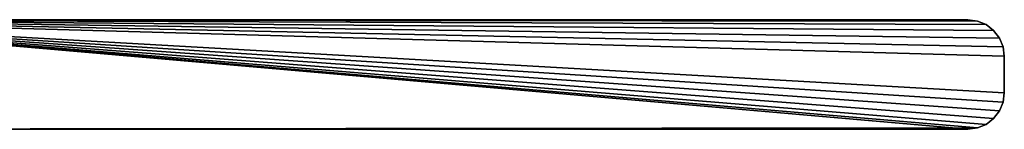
# Model space of a CAD drawing. Extents: x -49 to 1229, y -1056 to 1083.
# Tile 79 of 146: x 871 to 1141, y -1 to 29. Entities that reach past the tile are written whole.
import ezdxf

# ---------------------------------------------------------------- set-up
doc = ezdxf.new("R2010")
doc.units = 0
doc.header["$LTSCALE"] = 25.4
doc.layers.get('0').update_dxf_attribs({"color": 13, "linetype": 'CONTINUOUS'})
doc.layers.add('STEEL', color=32, linetype='CONTINUOUS')
doc.layers.add('WOOD', color=32, linetype='CONTINUOUS')

# ---------------------------------------------------------------- blocks, each defined once
blk = doc.blocks.new('LVI293_01_02_03')
at = {"color": 0}
for p, q in [((-80.73585210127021, 0, -38.53930383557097), (-80.39511036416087, 0, -35.95111338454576)), ((-80.3951103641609, 0, -51.12749428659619), (-80.73585210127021, 0, -48.53930383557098)), ((-80.73585210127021, -4, -38.53930383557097), (-80.39511036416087, 0, -35.95111338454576)), ((-80.73585210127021, 0, -38.53930383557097), (-80.39511036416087, 0, -35.95111338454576)), ((-80.73585210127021, -4, -38.53930383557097), (-80.39511036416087, 0, -35.95111338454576)), ((-80.3951103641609, -4, -51.12749428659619), (-80.73585210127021, 0, -48.53930383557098)), ((-80.3951103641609, 0, -51.12749428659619), (-80.73585210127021, 0, -48.53930383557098)), ((-80.3951103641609, -4, -51.12749428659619), (-80.73585210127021, 0, -48.53930383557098)), ((-80.39511036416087, 0, -35.95111338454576), (-79.39610613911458, 0, -33.53930383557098)), ((-79.39610613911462, 0, -53.53930383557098), (-80.3951103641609, 0, -51.12749428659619)), ((-80.39511036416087, -4, -35.95111338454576), (-80.39511036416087, 0, -35.95111338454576)), ((-80.39511036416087, -4, -35.95111338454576), (-80.39511036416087, 0, -35.95111338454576)), ((-80.39511036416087, -4, -35.95111338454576), (-79.39610613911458, 0, -33.53930383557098)), ((-80.39511036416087, 0, -35.95111338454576), (-79.39610613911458, 0, -33.53930383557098)), ((-80.39511036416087, -4, -35.95111338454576), (-79.39610613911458, 0, -33.53930383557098)), ((-79.39610613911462, -4, -53.53930383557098), (-80.3951103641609, 0, -51.12749428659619)), ((-79.39610613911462, 0, -53.53930383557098), (-80.3951103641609, 0, -51.12749428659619)), ((-79.39610613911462, -4, -53.53930383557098), (-80.3951103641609, 0, -51.12749428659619)), ((-80.3951103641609, -4, -51.12749428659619), (-80.3951103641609, 0, -51.12749428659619)), ((-80.3951103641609, -4, -51.12749428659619), (-80.3951103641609, 0, -51.12749428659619)), ((-79.39610613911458, 0, -33.53930383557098), (-77.80691991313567, 0, -31.46823602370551)), ((-77.80691991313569, 0, -55.61037164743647), (-79.39610613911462, 0, -53.53930383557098)), ((-79.39610613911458, -4, -33.53930383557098), (-79.39610613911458, 0, -33.53930383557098)), ((-79.39610613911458, -4, -33.53930383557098), (-79.39610613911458, 0, -33.53930383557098)), ((-79.39610613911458, -4, -33.53930383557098), (-77.80691991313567, 0, -31.46823602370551)), ((-79.39610613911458, 0, -33.53930383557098), (-77.80691991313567, 0, -31.46823602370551)), ((-79.39610613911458, -4, -33.53930383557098), (-77.80691991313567, 0, -31.46823602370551)), ((-77.80691991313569, -4, -55.61037164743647), (-79.39610613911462, 0, -53.53930383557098)), ((-77.80691991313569, 0, -55.61037164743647), (-79.39610613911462, 0, -53.53930383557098)), ((-77.80691991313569, -4, -55.61037164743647), (-79.39610613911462, 0, -53.53930383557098)), ((-79.39610613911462, -4, -53.53930383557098), (-79.39610613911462, 0, -53.53930383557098)), ((-79.39610613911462, -4, -53.53930383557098), (-79.39610613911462, 0, -53.53930383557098)), ((-77.80691991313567, 0, -31.46823602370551), (-75.7358521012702, 0, -29.87904979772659)), ((-75.73585210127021, 0, -57.19955787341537), (-77.80691991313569, 0, -55.61037164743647)), ((-77.80691991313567, -4, -31.46823602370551), (-77.80691991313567, 0, -31.46823602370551)), ((-77.80691991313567, -4, -31.46823602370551), (-77.80691991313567, 0, -31.46823602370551)), ((-77.80691991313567, -4, -31.46823602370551), (-75.7358521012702, 0, -29.87904979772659)), ((-77.80691991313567, 0, -31.46823602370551), (-75.7358521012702, 0, -29.87904979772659)), ((-77.80691991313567, -4, -31.46823602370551), (-75.7358521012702, 0, -29.87904979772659)), ((-75.73585210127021, -4, -57.19955787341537), (-77.80691991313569, 0, -55.61037164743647)), ((-75.73585210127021, 0, -57.19955787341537), (-77.80691991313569, 0, -55.61037164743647)), ((-75.73585210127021, -4, -57.19955787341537), (-77.80691991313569, 0, -55.61037164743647)), ((-77.80691991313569, -4, -55.61037164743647), (-77.80691991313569, 0, -55.61037164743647)), ((-77.80691991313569, -4, -55.61037164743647), (-77.80691991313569, 0, -55.61037164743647)), ((-75.7358521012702, 0, -29.87904979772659), (-73.32404255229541, 0, -28.8800455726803)), ((-73.32404255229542, 0, -58.19856209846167), (-75.73585210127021, 0, -57.19955787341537)), ((-75.7358521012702, -4, -29.87904979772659), (-75.7358521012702, 0, -29.87904979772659)), ((-75.7358521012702, -4, -29.87904979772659), (-75.7358521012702, 0, -29.87904979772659)), ((-75.7358521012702, -4, -29.87904979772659), (-73.32404255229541, 0, -28.8800455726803)), ((-75.7358521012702, 0, -29.87904979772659), (-73.32404255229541, 0, -28.8800455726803)), ((-75.7358521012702, -4, -29.87904979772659), (-73.32404255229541, 0, -28.8800455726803)), ((-73.32404255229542, -4, -58.19856209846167), (-75.73585210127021, 0, -57.19955787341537)), ((-73.32404255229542, 0, -58.19856209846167), (-75.73585210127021, 0, -57.19955787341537)), ((-73.32404255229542, -4, -58.19856209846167), (-75.73585210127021, 0, -57.19955787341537)), ((-75.73585210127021, -4, -57.19955787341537), (-75.73585210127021, 0, -57.19955787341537)), ((-75.73585210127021, -4, -57.19955787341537), (-75.73585210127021, 0, -57.19955787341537)), ((-73.32404255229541, 0, -28.8800455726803), (-70.7358521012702, 0, -28.53930383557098)), ((-70.73585210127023, 0, -58.53930383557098), (-73.32404255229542, 0, -58.19856209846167)), ((-73.32404255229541, -4, -28.8800455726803), (-73.32404255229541, 0, -28.8800455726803)), ((-73.32404255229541, -4, -28.8800455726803), (-73.32404255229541, 0, -28.8800455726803)), ((-73.32404255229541, -4, -28.8800455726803), (-70.7358521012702, 0, -28.53930383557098)), ((-73.32404255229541, 0, -28.8800455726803), (-70.7358521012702, 0, -28.53930383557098)), ((-73.32404255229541, -4, -28.8800455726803), (-70.7358521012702, 0, -28.53930383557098)), ((-70.73585210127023, -4, -58.53930383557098), (-73.32404255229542, 0, -58.19856209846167)), ((-70.73585210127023, 0, -58.53930383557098), (-73.32404255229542, 0, -58.19856209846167)), ((-70.73585210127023, -4, -58.53930383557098), (-73.32404255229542, 0, -58.19856209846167)), ((-73.32404255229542, -4, -58.19856209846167), (-73.32404255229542, 0, -58.19856209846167)), ((-73.32404255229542, -4, -58.19856209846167), (-73.32404255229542, 0, -58.19856209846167)), ((-70.7358521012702, 0, -28.53930383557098), (274.0240691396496, 4.98732999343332e-15, -28.53930383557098)), ((274.0240691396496, 0, -58.53930383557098), (-70.73585210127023, 0, -58.53930383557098)), ((-70.7358521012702, -4, -28.53930383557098), (-70.7358521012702, 0, -28.53930383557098)), ((-70.73585210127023, 0, -58.53930383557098), (-70.73585210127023, -4, -58.53930383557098)), ((-70.73585210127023, 0, -58.53930383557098), (-70.73585210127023, -4, -58.53930383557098)), ((274.0240691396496, 0, -58.53930383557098), (-70.73585210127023, 0, -58.53930383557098)), ((-70.7358521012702, 0, -28.53930383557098), (274.0240691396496, 4.98732999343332e-15, -28.53930383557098)), ((-70.7358521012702, -4, -28.53930383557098), (-70.7358521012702, 0, -28.53930383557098)), ((-80.39511036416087, -4, -35.95111338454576), (-80.73585210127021, -4, -38.53930383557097)), ((-80.73585210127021, -4, -48.53930383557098), (-80.3951103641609, -4, -51.12749428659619)), ((-80.39511036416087, -4, -35.95111338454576), (-80.73585210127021, -4, -38.53930383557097)), ((-80.73585210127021, -4, -48.53930383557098), (-80.3951103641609, -4, -51.12749428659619)), ((-79.39610613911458, -4, -33.53930383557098), (-80.39511036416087, -4, -35.95111338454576)), ((-80.3951103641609, -4, -51.12749428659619), (-79.39610613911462, -4, -53.53930383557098)), ((-79.39610613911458, -4, -33.53930383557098), (-80.39511036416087, -4, -35.95111338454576)), ((-80.3951103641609, -4, -51.12749428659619), (-79.39610613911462, -4, -53.53930383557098)), ((-77.80691991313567, -4, -31.46823602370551), (-79.39610613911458, -4, -33.53930383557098)), ((-79.39610613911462, -4, -53.53930383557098), (-77.80691991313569, -4, -55.61037164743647)), ((-77.80691991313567, -4, -31.46823602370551), (-79.39610613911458, -4, -33.53930383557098)), ((-79.39610613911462, -4, -53.53930383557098), (-77.80691991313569, -4, -55.61037164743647)), ((-75.7358521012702, -4, -29.87904979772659), (-77.80691991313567, -4, -31.46823602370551)), ((-77.80691991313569, -4, -55.61037164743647), (-75.73585210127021, -4, -57.19955787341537)), ((-75.7358521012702, -4, -29.87904979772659), (-77.80691991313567, -4, -31.46823602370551)), ((-77.80691991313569, -4, -55.61037164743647), (-75.73585210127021, -4, -57.19955787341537)), ((-73.32404255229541, -4, -28.8800455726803), (-75.7358521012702, -4, -29.87904979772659)), ((-75.73585210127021, -4, -57.19955787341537), (-73.32404255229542, -4, -58.19856209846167)), ((-73.32404255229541, -4, -28.8800455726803), (-75.7358521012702, -4, -29.87904979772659)), ((-75.73585210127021, -4, -57.19955787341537), (-73.32404255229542, -4, -58.19856209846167)), ((-70.7358521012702, -4, -28.53930383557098), (-73.32404255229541, -4, -28.8800455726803)), ((-73.32404255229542, -4, -58.19856209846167), (-70.73585210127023, -4, -58.53930383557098)), ((-70.7358521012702, -4, -28.53930383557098), (-73.32404255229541, -4, -28.8800455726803)), ((-73.32404255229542, -4, -58.19856209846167), (-70.73585210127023, -4, -58.53930383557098)), ((274.0240691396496, -4, -28.53930383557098), (-70.7358521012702, -4, -28.53930383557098)), ((-70.73585210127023, -4, -58.53930383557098), (274.0240691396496, -3.999999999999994, -58.53930383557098)), ((-70.73585210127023, -4, -58.53930383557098), (274.0240691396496, -3.999999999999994, -58.53930383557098)), ((274.0240691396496, -4, -28.53930383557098), (-70.7358521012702, -4, -28.53930383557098))]:
    blk.add_line(p, q, dxfattribs=at)
at = {"color": 252}
mesh = blk.add_polyface(dxfattribs=at)
corners = [(-73.32404255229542, 0, -58.19856209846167), (274.0240691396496, 0, -58.53930383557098), (-70.73585210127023, 0, -58.53930383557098), (274.0240691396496, 4.98732999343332e-15, -28.53930383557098), (-75.73585210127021, 0, -57.19955787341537), (-77.80691991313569, 0, -55.61037164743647), (-79.39610613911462, 0, -53.53930383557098), (-80.3951103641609, 0, -51.12749428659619), (-80.73585210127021, 0, -48.53930383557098), (-80.73585210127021, 0, -38.53930383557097), (-80.39511036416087, 0, -35.95111338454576), (-79.39610613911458, 0, -33.53930383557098), (-77.80691991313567, 0, -31.46823602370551), (-75.7358521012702, 0, -29.87904979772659), (-73.32404255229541, 0, -28.8800455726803), (-70.7358521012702, 0, -28.53930383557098)]
mesh.append_faces([[corners[k] for k in face] for face in [(0, 1, 2), (3, 14, 15)]], dxfattribs={"vtx0": -1, "color": 252})
mesh.append_faces([[corners[k] for k in face] for face in [(1, 0, 3)]], dxfattribs={"vtx0": -1, "vtx1": -1, "color": 252})
mesh.append_faces([[corners[k] for k in face] for face in [(3, 0, 4), (3, 4, 5), (3, 5, 6), (3, 6, 7), (3, 7, 8), (3, 8, 9), (3, 9, 10), (3, 10, 11), (3, 11, 12), (3, 12, 13), (3, 13, 14)]], dxfattribs={"vtx0": -1, "vtx2": -1, "color": 252})
mesh = blk.add_polyface(dxfattribs=at)
corners = [(-80.73585210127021, 0, -38.53930383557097), (-80.73585210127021, -4, -38.53930383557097), (-80.39511036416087, 0, -35.95111338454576)]
mesh.append_faces([[corners[k] for k in face] for face in [(0, 1, 2)]], dxfattribs={"color": 252})
mesh = blk.add_polyface(dxfattribs=at)
corners = [(-80.39511036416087, 0, -35.95111338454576), (-80.73585210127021, -4, -38.53930383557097), (-80.39511036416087, -4, -35.95111338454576)]
mesh.append_faces([[corners[k] for k in face] for face in [(0, 1, 2)]], dxfattribs={"color": 252})
mesh = blk.add_polyface(dxfattribs=at)
corners = [(-80.3951103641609, 0, -51.12749428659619), (-80.3951103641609, -4, -51.12749428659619), (-80.73585210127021, 0, -48.53930383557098)]
mesh.append_faces([[corners[k] for k in face] for face in [(0, 1, 2)]], dxfattribs={"color": 252})
mesh = blk.add_polyface(dxfattribs=at)
corners = [(-80.73585210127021, 0, -48.53930383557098), (-80.3951103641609, -4, -51.12749428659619), (-80.73585210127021, -4, -48.53930383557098)]
mesh.append_faces([[corners[k] for k in face] for face in [(0, 1, 2)]], dxfattribs={"color": 252})
mesh = blk.add_polyface(dxfattribs=at)
corners = [(-80.39511036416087, 0, -35.95111338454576), (-80.39511036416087, -4, -35.95111338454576), (-79.39610613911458, 0, -33.53930383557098)]
mesh.append_faces([[corners[k] for k in face] for face in [(0, 1, 2)]], dxfattribs={"color": 252})
mesh = blk.add_polyface(dxfattribs=at)
corners = [(-79.39610613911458, 0, -33.53930383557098), (-80.39511036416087, -4, -35.95111338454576), (-79.39610613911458, -4, -33.53930383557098)]
mesh.append_faces([[corners[k] for k in face] for face in [(0, 1, 2)]], dxfattribs={"color": 252})
mesh = blk.add_polyface(dxfattribs=at)
corners = [(-79.39610613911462, 0, -53.53930383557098), (-79.39610613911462, -4, -53.53930383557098), (-80.3951103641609, 0, -51.12749428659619)]
mesh.append_faces([[corners[k] for k in face] for face in [(0, 1, 2)]], dxfattribs={"color": 252})
mesh = blk.add_polyface(dxfattribs=at)
corners = [(-80.3951103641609, 0, -51.12749428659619), (-79.39610613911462, -4, -53.53930383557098), (-80.3951103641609, -4, -51.12749428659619)]
mesh.append_faces([[corners[k] for k in face] for face in [(0, 1, 2)]], dxfattribs={"color": 252})
mesh = blk.add_polyface(dxfattribs=at)
corners = [(-79.39610613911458, 0, -33.53930383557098), (-79.39610613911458, -4, -33.53930383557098), (-77.80691991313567, 0, -31.46823602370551)]
mesh.append_faces([[corners[k] for k in face] for face in [(0, 1, 2)]], dxfattribs={"color": 252})
mesh = blk.add_polyface(dxfattribs=at)
corners = [(-77.80691991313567, 0, -31.46823602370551), (-79.39610613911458, -4, -33.53930383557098), (-77.80691991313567, -4, -31.46823602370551)]
mesh.append_faces([[corners[k] for k in face] for face in [(0, 1, 2)]], dxfattribs={"color": 252})
mesh = blk.add_polyface(dxfattribs=at)
corners = [(-77.80691991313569, 0, -55.61037164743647), (-77.80691991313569, -4, -55.61037164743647), (-79.39610613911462, 0, -53.53930383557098)]
mesh.append_faces([[corners[k] for k in face] for face in [(0, 1, 2)]], dxfattribs={"color": 252})
mesh = blk.add_polyface(dxfattribs=at)
corners = [(-79.39610613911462, 0, -53.53930383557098), (-77.80691991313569, -4, -55.61037164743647), (-79.39610613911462, -4, -53.53930383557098)]
mesh.append_faces([[corners[k] for k in face] for face in [(0, 1, 2)]], dxfattribs={"color": 252})
mesh = blk.add_polyface(dxfattribs=at)
corners = [(-75.7358521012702, 0, -29.87904979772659), (-77.80691991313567, 0, -31.46823602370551), (-77.80691991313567, -4, -31.46823602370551)]
mesh.append_faces([[corners[k] for k in face] for face in [(0, 1, 2)]], dxfattribs={"color": 252})
mesh = blk.add_polyface(dxfattribs=at)
corners = [(-75.7358521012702, 0, -29.87904979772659), (-77.80691991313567, -4, -31.46823602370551), (-75.7358521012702, -4, -29.87904979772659)]
mesh.append_faces([[corners[k] for k in face] for face in [(0, 1, 2)]], dxfattribs={"color": 252})
mesh = blk.add_polyface(dxfattribs=at)
corners = [(-75.73585210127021, -4, -57.19955787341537), (-77.80691991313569, 0, -55.61037164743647), (-75.73585210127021, 0, -57.19955787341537)]
mesh.append_faces([[corners[k] for k in face] for face in [(0, 1, 2)]], dxfattribs={"color": 252})
mesh = blk.add_polyface(dxfattribs=at)
corners = [(-75.73585210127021, -4, -57.19955787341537), (-77.80691991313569, -4, -55.61037164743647), (-77.80691991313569, 0, -55.61037164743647)]
mesh.append_faces([[corners[k] for k in face] for face in [(0, 1, 2)]], dxfattribs={"color": 252})
mesh = blk.add_polyface(dxfattribs=at)
corners = [(-73.32404255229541, 0, -28.8800455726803), (-75.7358521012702, 0, -29.87904979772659), (-75.7358521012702, -4, -29.87904979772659)]
mesh.append_faces([[corners[k] for k in face] for face in [(0, 1, 2)]], dxfattribs={"color": 252})
mesh = blk.add_polyface(dxfattribs=at)
corners = [(-73.32404255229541, 0, -28.8800455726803), (-75.7358521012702, -4, -29.87904979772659), (-73.32404255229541, -4, -28.8800455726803)]
mesh.append_faces([[corners[k] for k in face] for face in [(0, 1, 2)]], dxfattribs={"color": 252})
mesh = blk.add_polyface(dxfattribs=at)
corners = [(-73.32404255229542, -4, -58.19856209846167), (-75.73585210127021, 0, -57.19955787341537), (-73.32404255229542, 0, -58.19856209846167)]
mesh.append_faces([[corners[k] for k in face] for face in [(0, 1, 2)]], dxfattribs={"color": 252})
mesh = blk.add_polyface(dxfattribs=at)
corners = [(-73.32404255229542, -4, -58.19856209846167), (-75.73585210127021, -4, -57.19955787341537), (-75.73585210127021, 0, -57.19955787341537)]
mesh.append_faces([[corners[k] for k in face] for face in [(0, 1, 2)]], dxfattribs={"color": 252})
mesh = blk.add_polyface(dxfattribs=at)
corners = [(-70.7358521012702, 0, -28.53930383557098), (-73.32404255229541, 0, -28.8800455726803), (-73.32404255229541, -4, -28.8800455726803)]
mesh.append_faces([[corners[k] for k in face] for face in [(0, 1, 2)]], dxfattribs={"color": 252})
mesh = blk.add_polyface(dxfattribs=at)
corners = [(-70.7358521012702, 0, -28.53930383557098), (-73.32404255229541, -4, -28.8800455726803), (-70.7358521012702, -4, -28.53930383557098)]
mesh.append_faces([[corners[k] for k in face] for face in [(0, 1, 2)]], dxfattribs={"color": 252})
mesh = blk.add_polyface(dxfattribs=at)
corners = [(-70.73585210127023, -4, -58.53930383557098), (-73.32404255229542, 0, -58.19856209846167), (-70.73585210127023, 0, -58.53930383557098)]
mesh.append_faces([[corners[k] for k in face] for face in [(0, 1, 2)]], dxfattribs={"color": 252})
mesh = blk.add_polyface(dxfattribs=at)
corners = [(-70.73585210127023, -4, -58.53930383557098), (-73.32404255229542, -4, -58.19856209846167), (-73.32404255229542, 0, -58.19856209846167)]
mesh.append_faces([[corners[k] for k in face] for face in [(0, 1, 2)]], dxfattribs={"color": 252})
mesh = blk.add_polyface(dxfattribs=at)
corners = [(274.0240691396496, 0, -58.53930383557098), (-70.73585210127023, -4, -58.53930383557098), (-70.73585210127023, 0, -58.53930383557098), (274.0240691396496, -3.999999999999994, -58.53930383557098)]
mesh.append_faces([[corners[k] for k in face] for face in [(0, 1, 2), (1, 0, 3)]], dxfattribs={"vtx0": -1, "color": 252})
mesh = blk.add_polyface(dxfattribs=at)
corners = [(274.0240691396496, -4, -28.53930383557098), (-70.7358521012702, 0, -28.53930383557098), (-70.7358521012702, -4, -28.53930383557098), (274.0240691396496, 4.98732999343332e-15, -28.53930383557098)]
mesh.append_faces([[corners[k] for k in face] for face in [(0, 1, 2), (1, 0, 3)]], dxfattribs={"vtx0": -1, "color": 252})
mesh = blk.add_polyface(dxfattribs=at)
corners = [(274.0240691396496, -4, -28.53930383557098), (-70.73585210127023, -4, -58.53930383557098), (274.0240691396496, -3.999999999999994, -58.53930383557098), (-73.32404255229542, -4, -58.19856209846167), (-75.73585210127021, -4, -57.19955787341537), (-77.80691991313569, -4, -55.61037164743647), (-79.39610613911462, -4, -53.53930383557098), (-80.3951103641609, -4, -51.12749428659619), (-80.73585210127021, -4, -48.53930383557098), (-80.73585210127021, -4, -38.53930383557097), (-80.39511036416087, -4, -35.95111338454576), (-79.39610613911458, -4, -33.53930383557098), (-77.80691991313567, -4, -31.46823602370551), (-75.7358521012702, -4, -29.87904979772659), (-73.32404255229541, -4, -28.8800455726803), (-70.7358521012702, -4, -28.53930383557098)]
mesh.append_faces([[corners[k] for k in face] for face in [(0, 1, 2), (14, 0, 15)]], dxfattribs={"vtx0": -1, "color": 252})
mesh.append_faces([[corners[k] for k in face] for face in [(1, 0, 3), (3, 0, 4), (4, 0, 5), (5, 0, 6), (6, 0, 7), (7, 0, 8), (8, 0, 9), (9, 0, 10), (10, 0, 11), (11, 0, 12), (12, 0, 13), (13, 0, 14)]], dxfattribs={"vtx0": -1, "vtx1": -1, "color": 252})
blk = doc.blocks.new('LVI293_01_02')
at = {"layer": 'STEEL', "color": 0}
blk.add_blockref('LVI293_01_02_03', (8.857808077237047, -14.24471133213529, 783.6187546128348), dxfattribs=at)

msp = doc.modelspace()

# ---------------------------------------------------------------- block references
at = {"layer": 'WOOD', "color": 0, "extrusion": (-2.910865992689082e-15, 1, -7.41029149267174e-16), "rotation": 359.9999999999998}
msp.add_blockref('LVI293_01_02', (-1069.377827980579, 353.5840686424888, -726.30103142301), dxfattribs=at)

doc.saveas('drawing.dxf')
